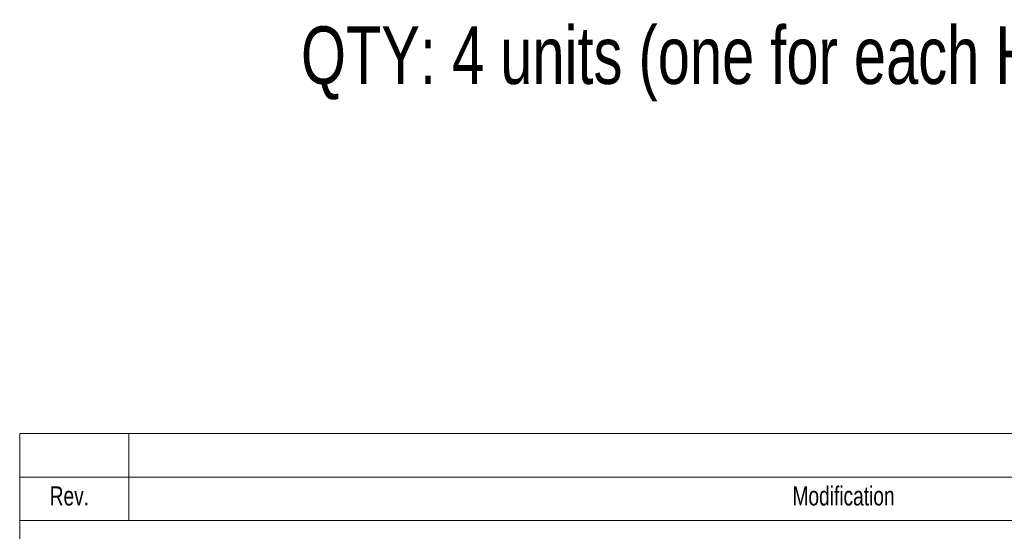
# Model space of a CAD drawing. Header units: millimetres. Extents: x 15 to 598, y 5 to 415.
# Tile 12 of 15: x 404 to 494, y 81 to 128. Entities that reach past the tile are written whole.
import ezdxf

# ---------------------------------------------------------------- set-up
doc = ezdxf.new("R2010")
doc.units = ezdxf.units.MM
doc.layers.add('COTAS', color=166, linetype='Continuous')
doc.styles.add('SLDTEXTSTYLE0', font='TXT', dxfattribs={"width": 0.75})

msp = doc.modelspace()

# ---------------------------------------------------------------- linework, layer by layer
at = {"color": 7, "linetype": 'Continuous', "lineweight": 18}
for p, q in [((404, 90), (584, 90)), ((404, 90), (404, 86)), ((414, 90), (414, 82)), ((404, 86), (584, 86)), ((404, 86), (404, 82)), ((404, 82), (404, 75)), ((404, 82), (584, 82))]:
    msp.add_line(p, q, dxfattribs=at)

# ---------------------------------------------------------------- texts
at = {"color": 7, "linetype": 'Continuous', "lineweight": 0, "char_height": 1.75, "attachment_point": 2, "style": 'SLDTEXTSTYLE0'}
for s, insert in [('Rev.', (408.55878, 85.13631)), ('Modification', (479.59903, 85.13631))]:
    msp.add_mtext(s, dxfattribs=dict(at, insert=insert))
at = {"layer": 'COTAS', "insert": (429.81399, 127.38115), "char_height": 5.2916667, "attachment_point": 1, "style": 'SLDTEXTSTYLE0'}
msp.add_mtext('QTY: 4 units (one for each Holder)', dxfattribs=at)

doc.saveas('drawing.dxf')
